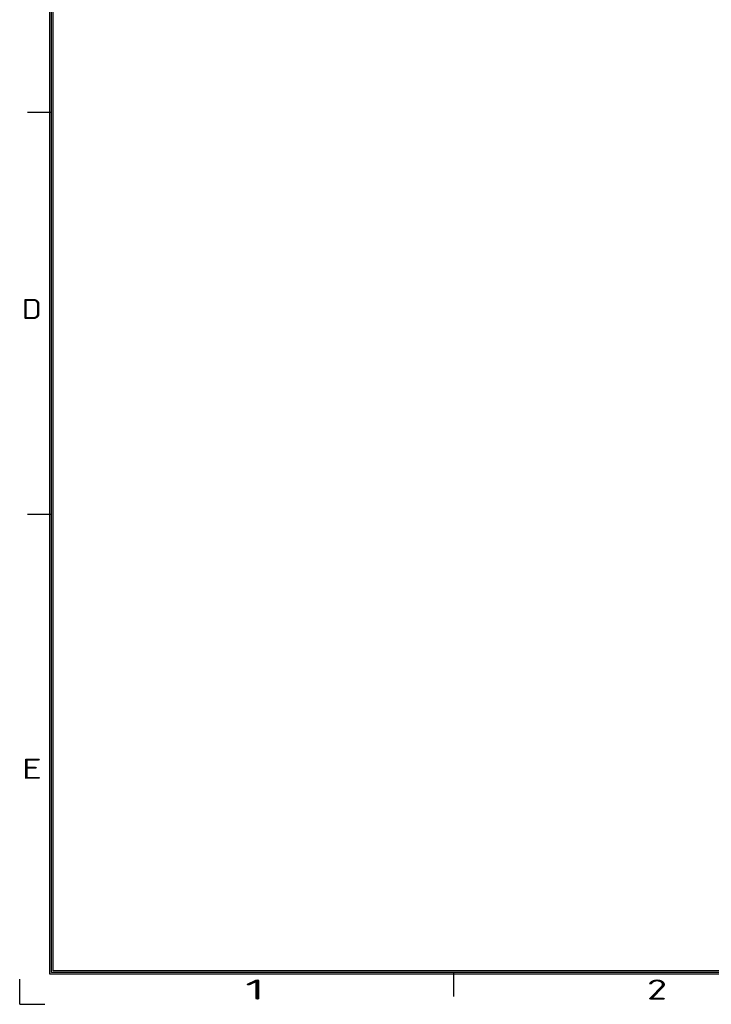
# Model space of a CAD drawing. Extents: x 0 to 576, y 0 to 389.
# Tile 1 of 33: x 0 to 126, y 0 to 180. Entities that reach past the tile are written whole.
import ezdxf
from ezdxf.enums import TextEntityAlignment as Align

# ---------------------------------------------------------------- set-up
doc = ezdxf.new("R2010")
doc.units = 0
doc.header["$LTSCALE"] = 23.1
doc.header["$MEASUREMENT"] = 0
doc.layers.get('0').update_dxf_attribs({"linetype": 'CONTINUOUS'})
doc.styles.get("Standard").update_dxf_attribs({"font": 'isocp3.shx', "bigfont": 'gbcbig.shx'})

# ---------------------------------------------------------------- blocks, each defined once
blk = doc.blocks.new('A3')
for p, q in [((231.12, 4.24), (231.12, 295.1)), ((231.35, 4.47), (231.35, 294.88)), ((231.57, 4.69), (231.57, 294.65)), ((231.35, 125.38), (227.96, 125.38)), ((231.35, 68.88), (227.96, 68.88)), ((649.67, 4.24), (231.12, 4.24)), ((649.45, 4.47), (231.35, 4.47)), ((649.22, 4.69), (231.57, 4.69)), ((287.85, 4.47), (287.85, 1.08)), ((226.88, 0), (226.88, 3.54)), ((226.88, 0), (230.41, 0))]:
    blk.add_line(p, q)
for s, width, p, p2 in [('D', 1.414518, (227.18, 96.34), (230, 96.34)), ('E', 1.818182, (227.18, 31.7), (230, 31.7)), ('1', 2.857143, (258.57, 0.66), (261.39, 0.66)), ('2', 1.639186, (315.07, 0.66), (317.89, 0.66))]:
    blk.add_text(s, height=2.83, dxfattribs=dict(width=width)).set_placement(p, p2, align=Align.FIT)
for tag, p in [('XXXE', (541.66, 30.61)), ('XXXC', (574.68, 30.61)), ('XXXA', (625.44, 30.61)), ('XXXG', (499.17, 23.61)), ('XXXK', (515.42, 22.59)), ('XXXF', (541.66, 23.61)), ('XXXD', (574.68, 23.61)), ('XXXB', (625.44, 23.61)), ('XXXM', (502.54, 6.73))]:
    blk.add_attdef(tag, text='', height=2.5).set_placement(p, align=Align.CENTER)
blk.add_attdef('XXXJ', text='', height=2.5).set_placement((504.73, 17.63), align=Align.MIDDLE_RIGHT)
blk.add_attdef('XXXN', (542.03, 8.55), '', height=2.5)

msp = doc.modelspace()

# ---------------------------------------------------------------- block references
at = {"xscale": 1.3, "yscale": 1.3, "zscale": 1.3}
msp.add_blockref('A3', (-294.942, 0), dxfattribs=at)

doc.saveas('drawing.dxf')
